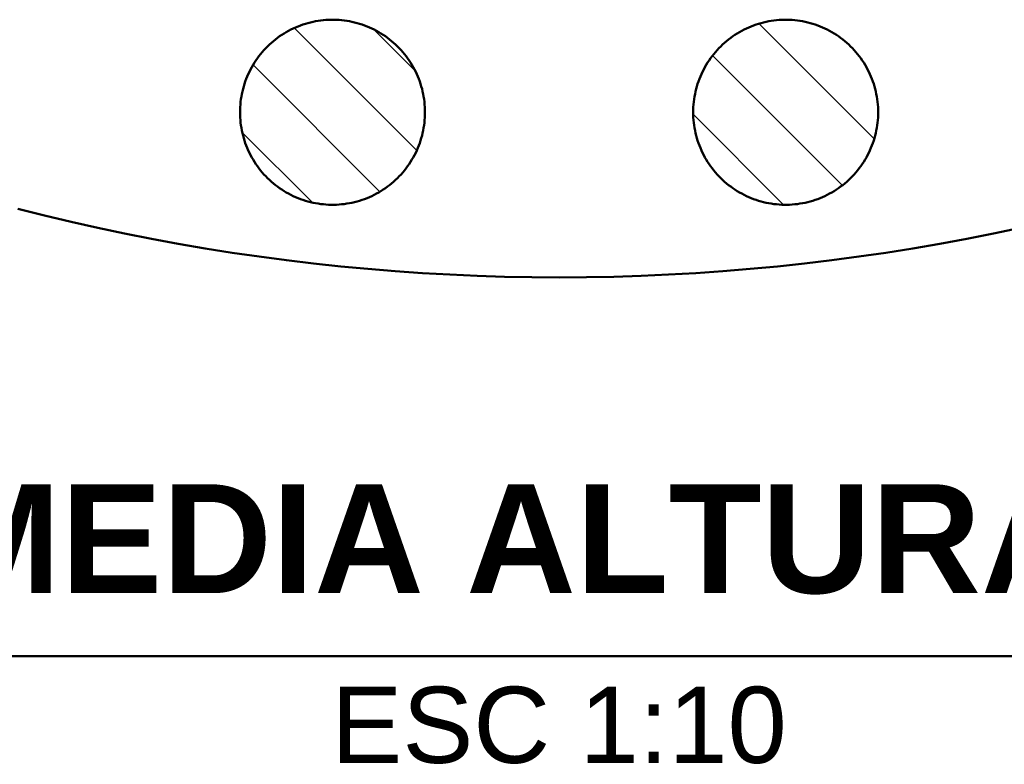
# Model space of a CAD drawing. Header units: millimetres. Extents: x 0 to 841, y 0 to 594.
# Tile 9 of 226: x 167 to 212, y 301 to 335. Entities that reach past the tile are written whole.
import ezdxf
from ezdxf.enums import TextEntityAlignment as Align

# ---------------------------------------------------------------- set-up
doc = ezdxf.new("R2010")
doc.units = ezdxf.units.MM
for name, color, linetype, lineweight in [('ACH', 7, 'CONTINUOUS', 13), ('TXT', 7, 'CONTINUOUS', 25), ('VIS', 7, 'CONTINUOUS', 50)]:
    doc.layers.add(name, color=color, linetype=linetype, lineweight=lineweight)
doc.styles.add('STD', font='LiberationSans-Regular.ttf')
doc.styles.add('STDB', font='LiberationSans-Bold.ttf')

msp = doc.modelspace()

# ---------------------------------------------------------------- hatches: boundary and pattern name
at = {"layer": 'ACH'}
h = msp.add_hatch(dxfattribs=at)
h.set_pattern_fill('ANSI31', scale=0.8, angle=90)
h.paths.add_polyline_path([(185.278, 330.534), (185.276, 330.414), (185.271, 330.294), (185.263, 330.174), (185.251, 330.054), (185.236, 329.935), (185.217, 329.816), (185.195, 329.698), (185.17, 329.58), (185.141, 329.463), (185.109, 329.347), (185.074, 329.232), (185.035, 329.118), (184.994, 329.005), (184.949, 328.894), (184.901, 328.783), (184.85, 328.675), (184.795, 328.567), (184.738, 328.461), (184.678, 328.357), (184.615, 328.255), (184.549, 328.154), (184.48, 328.055), (184.409, 327.959), (184.335, 327.864), (184.258, 327.772), (184.178, 327.681), (184.096, 327.593), (184.012, 327.508), (183.925, 327.424), (183.836, 327.344), (183.744, 327.265), (183.651, 327.19), (183.555, 327.117), (183.457, 327.047), (183.358, 326.98), (183.256, 326.915), (183.153, 326.853), (183.048, 326.795), (182.941, 326.739), (182.833, 326.686), (182.724, 326.637), (182.613, 326.59), (182.5, 326.547), (182.387, 326.507), (182.272, 326.47), (182.157, 326.437), (182.041, 326.406), (181.923, 326.379), (181.805, 326.356), (181.687, 326.335), (181.568, 326.318), (181.448, 326.305), (181.328, 326.295), (181.208, 326.288), (181.088, 326.284), (180.968, 326.284), (180.848, 326.288), (180.728, 326.295), (180.608, 326.305), (180.488, 326.318), (180.369, 326.335), (180.251, 326.356), (180.133, 326.379), (180.015, 326.406), (179.899, 326.437), (179.783, 326.47), (179.669, 326.507), (179.556, 326.547), (179.443, 326.59), (179.332, 326.637), (179.223, 326.686), (179.115, 326.739), (179.008, 326.795), (178.903, 326.853), (178.8, 326.915), (178.698, 326.98), (178.599, 327.047), (178.501, 327.117), (178.405, 327.19), (178.312, 327.265), (178.22, 327.344), (178.131, 327.424), (178.044, 327.508), (177.96, 327.593), (177.878, 327.681), (177.798, 327.772), (177.721, 327.864), (177.647, 327.959), (177.576, 328.055), (177.507, 328.154), (177.441, 328.255), (177.378, 328.357), (177.318, 328.461), (177.261, 328.567), (177.206, 328.675), (177.155, 328.783), (177.107, 328.894), (177.062, 329.005), (177.021, 329.118), (176.982, 329.232), (176.947, 329.347), (176.915, 329.463), (176.886, 329.58), (176.861, 329.698), (176.839, 329.816), (176.82, 329.935), (176.805, 330.054), (176.793, 330.174), (176.785, 330.294), (176.78, 330.414), (176.778, 330.534), (176.78, 330.654), (176.785, 330.774), (176.793, 330.894), (176.805, 331.014), (176.82, 331.133), (176.839, 331.252), (176.861, 331.371), (176.886, 331.488), (176.915, 331.605), (176.947, 331.721), (176.982, 331.836), (177.021, 331.95), (177.062, 332.063), (177.107, 332.174), (177.155, 332.285), (177.206, 332.393), (177.261, 332.501), (177.318, 332.607), (177.378, 332.711), (177.441, 332.813), (177.507, 332.914), (177.576, 333.013), (177.647, 333.109), (177.721, 333.204), (177.798, 333.296), (177.878, 333.387), (177.96, 333.475), (178.044, 333.56), (178.131, 333.644), (178.22, 333.724), (178.312, 333.803), (178.405, 333.878), (178.501, 333.951), (178.599, 334.021), (178.698, 334.089), (178.8, 334.153), (178.903, 334.215), (179.008, 334.273), (179.115, 334.329), (179.223, 334.382), (179.332, 334.431), (179.443, 334.478), (179.556, 334.521), (179.669, 334.561), (179.783, 334.598), (179.899, 334.631), (180.015, 334.662), (180.133, 334.689), (180.251, 334.712), (180.369, 334.733), (180.488, 334.75), (180.608, 334.763), (180.728, 334.773), (180.848, 334.78), (180.968, 334.784), (181.088, 334.784), (181.208, 334.78), (181.328, 334.773), (181.448, 334.763), (181.568, 334.75), (181.687, 334.733), (181.805, 334.712), (181.923, 334.689), (182.041, 334.662), (182.157, 334.631), (182.272, 334.598), (182.387, 334.561), (182.5, 334.521), (182.613, 334.478), (182.724, 334.431), (182.833, 334.382), (182.941, 334.329), (183.048, 334.273), (183.153, 334.215), (183.256, 334.153), (183.358, 334.089), (183.457, 334.021), (183.555, 333.951), (183.651, 333.878), (183.744, 333.803), (183.836, 333.724), (183.925, 333.644), (184.012, 333.56), (184.096, 333.475), (184.178, 333.387), (184.258, 333.296), (184.335, 333.204), (184.409, 333.109), (184.48, 333.013), (184.549, 332.914), (184.615, 332.813), (184.678, 332.711), (184.738, 332.607), (184.795, 332.501), (184.85, 332.393), (184.901, 332.285), (184.949, 332.174), (184.994, 332.063), (185.035, 331.95), (185.074, 331.836), (185.109, 331.721), (185.141, 331.605), (185.17, 331.488), (185.195, 331.371), (185.217, 331.252), (185.236, 331.133), (185.251, 331.014), (185.263, 330.894), (185.271, 330.774), (185.276, 330.654)])
h = msp.add_hatch(dxfattribs=at)
h.set_pattern_fill('ANSI31', scale=0.8, angle=90)
h.paths.add_polyline_path([(206.103, 330.534), (206.102, 330.414), (206.097, 330.294), (206.088, 330.174), (206.076, 330.054), (206.061, 329.935), (206.042, 329.816), (206.02, 329.698), (205.995, 329.58), (205.966, 329.463), (205.934, 329.347), (205.899, 329.232), (205.861, 329.118), (205.819, 329.005), (205.774, 328.894), (205.726, 328.783), (205.675, 328.675), (205.621, 328.567), (205.564, 328.461), (205.504, 328.357), (205.44, 328.255), (205.375, 328.154), (205.306, 328.055), (205.234, 327.959), (205.16, 327.864), (205.083, 327.772), (205.004, 327.681), (204.922, 327.593), (204.837, 327.508), (204.75, 327.424), (204.661, 327.344), (204.57, 327.265), (204.476, 327.19), (204.381, 327.117), (204.283, 327.047), (204.183, 326.98), (204.082, 326.915), (203.978, 326.853), (203.873, 326.795), (203.767, 326.739), (203.659, 326.686), (203.549, 326.637), (203.438, 326.59), (203.326, 326.547), (203.212, 326.507), (203.098, 326.47), (202.982, 326.437), (202.866, 326.406), (202.749, 326.379), (202.631, 326.356), (202.512, 326.335), (202.393, 326.318), (202.274, 326.305), (202.154, 326.295), (202.034, 326.288), (201.914, 326.284), (201.793, 326.284), (201.673, 326.288), (201.553, 326.295), (201.433, 326.305), (201.314, 326.318), (201.194, 326.335), (201.076, 326.356), (200.958, 326.379), (200.841, 326.406), (200.724, 326.437), (200.609, 326.47), (200.494, 326.507), (200.381, 326.547), (200.269, 326.59), (200.158, 326.637), (200.048, 326.686), (199.94, 326.739), (199.833, 326.795), (199.728, 326.853), (199.625, 326.915), (199.524, 326.98), (199.424, 327.047), (199.326, 327.117), (199.231, 327.19), (199.137, 327.265), (199.046, 327.344), (198.956, 327.424), (198.87, 327.508), (198.785, 327.593), (198.703, 327.681), (198.624, 327.772), (198.547, 327.864), (198.472, 327.959), (198.401, 328.055), (198.332, 328.154), (198.266, 328.255), (198.203, 328.357), (198.143, 328.461), (198.086, 328.567), (198.032, 328.675), (197.981, 328.783), (197.933, 328.894), (197.888, 329.005), (197.846, 329.118), (197.808, 329.232), (197.772, 329.347), (197.741, 329.463), (197.712, 329.58), (197.687, 329.698), (197.665, 329.816), (197.646, 329.935), (197.631, 330.054), (197.619, 330.174), (197.61, 330.294), (197.605, 330.414), (197.603, 330.534), (197.605, 330.654), (197.61, 330.774), (197.619, 330.894), (197.631, 331.014), (197.646, 331.133), (197.665, 331.252), (197.687, 331.371), (197.712, 331.488), (197.741, 331.605), (197.772, 331.721), (197.808, 331.836), (197.846, 331.95), (197.888, 332.063), (197.933, 332.174), (197.981, 332.285), (198.032, 332.393), (198.086, 332.501), (198.143, 332.607), (198.203, 332.711), (198.266, 332.813), (198.332, 332.914), (198.401, 333.013), (198.472, 333.109), (198.547, 333.204), (198.624, 333.296), (198.703, 333.387), (198.785, 333.475), (198.87, 333.56), (198.956, 333.644), (199.046, 333.724), (199.137, 333.803), (199.231, 333.878), (199.326, 333.951), (199.424, 334.021), (199.524, 334.089), (199.625, 334.153), (199.728, 334.215), (199.833, 334.273), (199.94, 334.329), (200.048, 334.382), (200.158, 334.431), (200.269, 334.478), (200.381, 334.521), (200.494, 334.561), (200.609, 334.598), (200.724, 334.631), (200.841, 334.662), (200.958, 334.689), (201.076, 334.712), (201.194, 334.733), (201.314, 334.75), (201.433, 334.763), (201.553, 334.773), (201.673, 334.78), (201.793, 334.784), (201.914, 334.784), (202.034, 334.78), (202.154, 334.773), (202.274, 334.763), (202.393, 334.75), (202.512, 334.733), (202.631, 334.712), (202.749, 334.689), (202.866, 334.662), (202.982, 334.631), (203.098, 334.598), (203.212, 334.561), (203.326, 334.521), (203.438, 334.478), (203.549, 334.431), (203.659, 334.382), (203.767, 334.329), (203.873, 334.273), (203.978, 334.215), (204.082, 334.153), (204.183, 334.089), (204.283, 334.021), (204.381, 333.951), (204.476, 333.878), (204.57, 333.803), (204.661, 333.724), (204.75, 333.644), (204.837, 333.56), (204.922, 333.475), (205.004, 333.387), (205.083, 333.296), (205.16, 333.204), (205.234, 333.109), (205.306, 333.013), (205.375, 332.914), (205.44, 332.813), (205.504, 332.711), (205.564, 332.607), (205.621, 332.501), (205.675, 332.393), (205.726, 332.285), (205.774, 332.174), (205.819, 332.063), (205.861, 331.95), (205.899, 331.836), (205.934, 331.721), (205.966, 331.605), (205.995, 331.488), (206.02, 331.371), (206.042, 331.252), (206.061, 331.133), (206.076, 331.014), (206.088, 330.894), (206.097, 330.774), (206.102, 330.654)])

# ---------------------------------------------------------------- linework, layer by layer
at = {"layer": 'VIS'}
msp.add_line((124.15, 305.549), (258.732, 305.549), dxfattribs=at)
for points in [[(185.278, 330.534), (185.276, 330.414), (185.271, 330.294), (185.263, 330.174), (185.251, 330.054), (185.236, 329.935), (185.217, 329.816), (185.195, 329.698), (185.17, 329.58), (185.141, 329.463), (185.109, 329.347), (185.074, 329.232), (185.035, 329.118), (184.994, 329.005), (184.949, 328.894), (184.901, 328.783), (184.85, 328.675), (184.795, 328.567), (184.738, 328.461), (184.678, 328.357), (184.615, 328.255), (184.549, 328.154), (184.48, 328.055), (184.409, 327.959), (184.335, 327.864), (184.258, 327.772), (184.178, 327.681), (184.096, 327.593), (184.012, 327.508), (183.925, 327.424), (183.836, 327.344), (183.744, 327.265), (183.651, 327.19), (183.555, 327.117), (183.457, 327.047), (183.358, 326.98), (183.256, 326.915), (183.153, 326.853), (183.048, 326.795), (182.941, 326.739), (182.833, 326.686), (182.724, 326.637), (182.613, 326.59), (182.5, 326.547), (182.387, 326.507), (182.272, 326.47), (182.157, 326.437), (182.041, 326.406), (181.923, 326.379), (181.805, 326.356), (181.687, 326.335), (181.568, 326.318), (181.448, 326.305), (181.328, 326.295), (181.208, 326.288), (181.088, 326.284), (180.968, 326.284), (180.848, 326.288), (180.728, 326.295), (180.608, 326.305), (180.488, 326.318), (180.369, 326.335), (180.251, 326.356), (180.133, 326.379), (180.015, 326.406), (179.899, 326.437), (179.783, 326.47), (179.669, 326.507), (179.556, 326.547), (179.443, 326.59), (179.332, 326.637), (179.223, 326.686), (179.115, 326.739), (179.008, 326.795), (178.903, 326.853), (178.8, 326.915), (178.698, 326.98), (178.599, 327.047), (178.501, 327.117), (178.405, 327.19), (178.312, 327.265), (178.22, 327.344), (178.131, 327.424), (178.044, 327.508), (177.96, 327.593), (177.878, 327.681), (177.798, 327.772), (177.721, 327.864), (177.647, 327.959), (177.576, 328.055), (177.507, 328.154), (177.441, 328.255), (177.378, 328.357), (177.318, 328.461), (177.261, 328.567), (177.206, 328.675), (177.155, 328.783), (177.107, 328.894), (177.062, 329.005), (177.021, 329.118), (176.982, 329.232), (176.947, 329.347), (176.915, 329.463), (176.886, 329.58), (176.861, 329.698), (176.839, 329.816), (176.82, 329.935), (176.805, 330.054), (176.793, 330.174), (176.785, 330.294), (176.78, 330.414), (176.778, 330.534), (176.78, 330.654), (176.785, 330.774), (176.793, 330.894), (176.805, 331.014), (176.82, 331.133), (176.839, 331.252), (176.861, 331.371), (176.886, 331.488), (176.915, 331.605), (176.947, 331.721), (176.982, 331.836), (177.021, 331.95), (177.062, 332.063), (177.107, 332.174), (177.155, 332.285), (177.206, 332.393), (177.261, 332.501), (177.318, 332.607), (177.378, 332.711), (177.441, 332.813), (177.507, 332.914), (177.576, 333.013), (177.647, 333.109), (177.721, 333.204), (177.798, 333.296), (177.878, 333.387), (177.96, 333.475), (178.044, 333.56), (178.131, 333.644), (178.22, 333.724), (178.312, 333.803), (178.405, 333.878), (178.501, 333.951), (178.599, 334.021), (178.698, 334.089), (178.8, 334.153), (178.903, 334.215), (179.008, 334.273), (179.115, 334.329), (179.223, 334.382), (179.332, 334.431), (179.443, 334.478), (179.556, 334.521), (179.669, 334.561), (179.783, 334.598), (179.899, 334.631), (180.015, 334.662), (180.133, 334.689), (180.251, 334.712), (180.369, 334.733), (180.488, 334.75), (180.608, 334.763), (180.728, 334.773), (180.848, 334.78), (180.968, 334.784), (181.088, 334.784), (181.208, 334.78), (181.328, 334.773), (181.448, 334.763), (181.568, 334.75), (181.687, 334.733), (181.805, 334.712), (181.923, 334.689), (182.041, 334.662), (182.157, 334.631), (182.272, 334.598), (182.387, 334.561), (182.5, 334.521), (182.613, 334.478), (182.724, 334.431), (182.833, 334.382), (182.941, 334.329), (183.048, 334.273), (183.153, 334.215), (183.256, 334.153), (183.358, 334.089), (183.457, 334.021), (183.555, 333.951), (183.651, 333.878), (183.744, 333.803), (183.836, 333.724), (183.925, 333.644), (184.012, 333.56), (184.096, 333.475), (184.178, 333.387), (184.258, 333.296), (184.335, 333.204), (184.409, 333.109), (184.48, 333.013), (184.549, 332.914), (184.615, 332.813), (184.678, 332.711), (184.738, 332.607), (184.795, 332.501), (184.85, 332.393), (184.901, 332.285), (184.949, 332.174), (184.994, 332.063), (185.035, 331.95), (185.074, 331.836), (185.109, 331.721), (185.141, 331.605), (185.17, 331.488), (185.195, 331.371), (185.217, 331.252), (185.236, 331.133), (185.251, 331.014), (185.263, 330.894), (185.271, 330.774), (185.276, 330.654), (185.278, 330.534)], [(206.103, 330.534), (206.102, 330.414), (206.097, 330.294), (206.088, 330.174), (206.076, 330.054), (206.061, 329.935), (206.042, 329.816), (206.02, 329.698), (205.995, 329.58), (205.966, 329.463), (205.934, 329.347), (205.899, 329.232), (205.861, 329.118), (205.819, 329.005), (205.774, 328.894), (205.726, 328.783), (205.675, 328.675), (205.621, 328.567), (205.564, 328.461), (205.504, 328.357), (205.44, 328.255), (205.375, 328.154), (205.306, 328.055), (205.234, 327.959), (205.16, 327.864), (205.083, 327.772), (205.004, 327.681), (204.922, 327.593), (204.837, 327.508), (204.75, 327.424), (204.661, 327.344), (204.57, 327.265), (204.476, 327.19), (204.381, 327.117), (204.283, 327.047), (204.183, 326.98), (204.082, 326.915), (203.978, 326.853), (203.873, 326.795), (203.767, 326.739), (203.659, 326.686), (203.549, 326.637), (203.438, 326.59), (203.326, 326.547), (203.212, 326.507), (203.098, 326.47), (202.982, 326.437), (202.866, 326.406), (202.749, 326.379), (202.631, 326.356), (202.512, 326.335), (202.393, 326.318), (202.274, 326.305), (202.154, 326.295), (202.034, 326.288), (201.914, 326.284), (201.793, 326.284), (201.673, 326.288), (201.553, 326.295), (201.433, 326.305), (201.314, 326.318), (201.194, 326.335), (201.076, 326.356), (200.958, 326.379), (200.841, 326.406), (200.724, 326.437), (200.609, 326.47), (200.494, 326.507), (200.381, 326.547), (200.269, 326.59), (200.158, 326.637), (200.048, 326.686), (199.94, 326.739), (199.833, 326.795), (199.728, 326.853), (199.625, 326.915), (199.524, 326.98), (199.424, 327.047), (199.326, 327.117), (199.231, 327.19), (199.137, 327.265), (199.046, 327.344), (198.956, 327.424), (198.87, 327.508), (198.785, 327.593), (198.703, 327.681), (198.624, 327.772), (198.547, 327.864), (198.472, 327.959), (198.401, 328.055), (198.332, 328.154), (198.266, 328.255), (198.203, 328.357), (198.143, 328.461), (198.086, 328.567), (198.032, 328.675), (197.981, 328.783), (197.933, 328.894), (197.888, 329.005), (197.846, 329.118), (197.808, 329.232), (197.772, 329.347), (197.741, 329.463), (197.712, 329.58), (197.687, 329.698), (197.665, 329.816), (197.646, 329.935), (197.631, 330.054), (197.619, 330.174), (197.61, 330.294), (197.605, 330.414), (197.603, 330.534), (197.605, 330.654), (197.61, 330.774), (197.619, 330.894), (197.631, 331.014), (197.646, 331.133), (197.665, 331.252), (197.687, 331.371), (197.712, 331.488), (197.741, 331.605), (197.772, 331.721), (197.808, 331.836), (197.846, 331.95), (197.888, 332.063), (197.933, 332.174), (197.981, 332.285), (198.032, 332.393), (198.086, 332.501), (198.143, 332.607), (198.203, 332.711), (198.266, 332.813), (198.332, 332.914), (198.401, 333.013), (198.472, 333.109), (198.547, 333.204), (198.624, 333.296), (198.703, 333.387), (198.785, 333.475), (198.87, 333.56), (198.956, 333.644), (199.046, 333.724), (199.137, 333.803), (199.231, 333.878), (199.326, 333.951), (199.424, 334.021), (199.524, 334.089), (199.625, 334.153), (199.728, 334.215), (199.833, 334.273), (199.94, 334.329), (200.048, 334.382), (200.158, 334.431), (200.269, 334.478), (200.381, 334.521), (200.494, 334.561), (200.609, 334.598), (200.724, 334.631), (200.841, 334.662), (200.958, 334.689), (201.076, 334.712), (201.194, 334.733), (201.314, 334.75), (201.433, 334.763), (201.553, 334.773), (201.673, 334.78), (201.793, 334.784), (201.914, 334.784), (202.034, 334.78), (202.154, 334.773), (202.274, 334.763), (202.393, 334.75), (202.512, 334.733), (202.631, 334.712), (202.749, 334.689), (202.866, 334.662), (202.982, 334.631), (203.098, 334.598), (203.212, 334.561), (203.326, 334.521), (203.438, 334.478), (203.549, 334.431), (203.659, 334.382), (203.767, 334.329), (203.873, 334.273), (203.978, 334.215), (204.082, 334.153), (204.183, 334.089), (204.283, 334.021), (204.381, 333.951), (204.476, 333.878), (204.57, 333.803), (204.661, 333.724), (204.75, 333.644), (204.837, 333.56), (204.922, 333.475), (205.004, 333.387), (205.083, 333.296), (205.16, 333.204), (205.234, 333.109), (205.306, 333.013), (205.375, 332.914), (205.44, 332.813), (205.504, 332.711), (205.564, 332.607), (205.621, 332.501), (205.675, 332.393), (205.726, 332.285), (205.774, 332.174), (205.819, 332.063), (205.861, 331.95), (205.899, 331.836), (205.934, 331.721), (205.966, 331.605), (205.995, 331.488), (206.02, 331.371), (206.042, 331.252), (206.061, 331.133), (206.076, 331.014), (206.088, 330.894), (206.097, 330.774), (206.102, 330.654), (206.103, 330.534)], [(166.572, 326.091), (167.791, 325.786), (169.014, 325.497), (170.24, 325.222), (171.47, 324.964), (172.703, 324.721), (173.938, 324.493), (175.177, 324.281), (176.418, 324.084), (177.662, 323.903), (178.907, 323.738), (180.155, 323.588), (181.405, 323.454), (182.656, 323.336), (183.908, 323.233), (185.162, 323.147), (186.416, 323.076), (187.672, 323.02), (188.928, 322.981), (190.184, 322.957), (191.441, 322.949), (192.697, 322.957), (193.954, 322.981), (195.21, 323.02), (196.465, 323.076), (197.72, 323.147), (198.973, 323.233), (200.226, 323.336), (201.477, 323.454), (202.726, 323.588), (203.974, 323.738), (205.22, 323.903), (206.463, 324.084), (207.704, 324.281), (208.943, 324.493), (210.179, 324.721), (211.412, 324.964), (212.641, 325.222)]]:
    msp.add_lwpolyline(points, dxfattribs=at)

# ---------------------------------------------------------------- texts
at = {"layer": 'TXT', "style": 'STDB'}
msp.add_text('PLANTA A MEDIA ALTURA (corte a h/2)', height=5, dxfattribs=at).set_placement((191.441, 306.949), align=Align.BOTTOM_CENTER)
at = {"layer": 'TXT', "style": 'STD'}
msp.add_text('ESC 1:10', height=3.5, dxfattribs=at).set_placement((191.441, 304.149), align=Align.TOP_CENTER)

doc.saveas('drawing.dxf')
